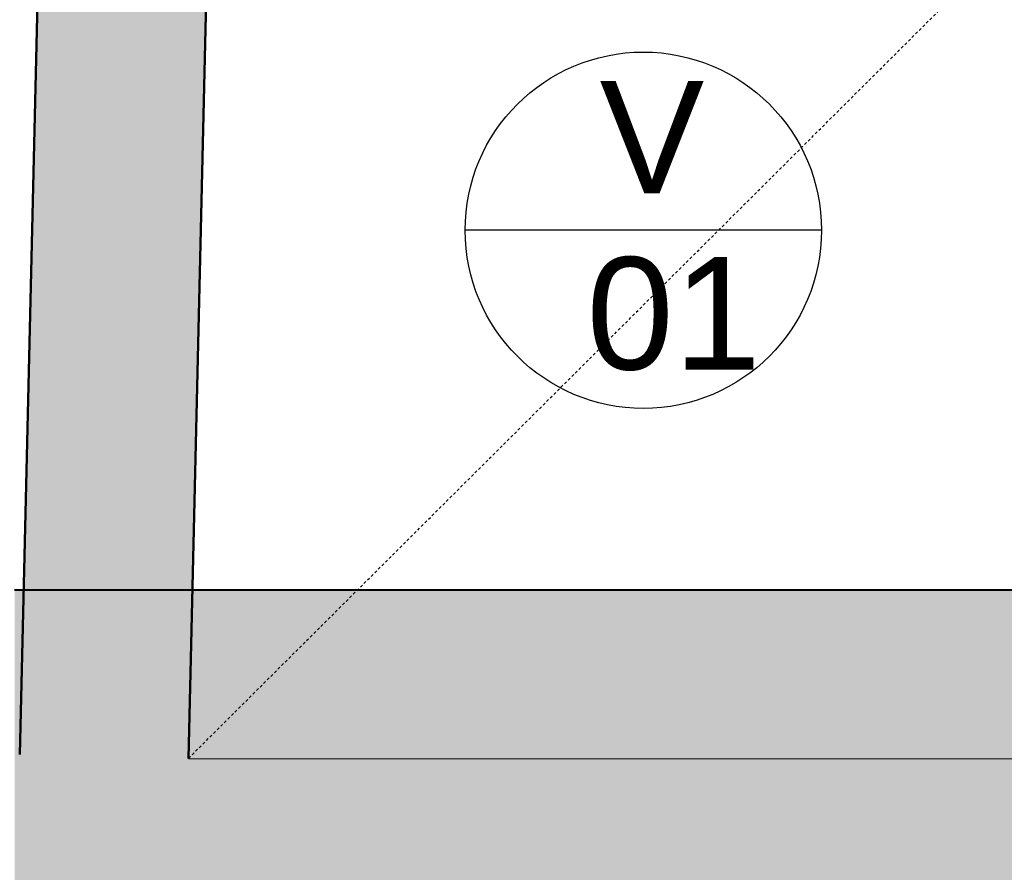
# Model space of a CAD drawing. Header units: millimetres. Extents: x -28017 to 3863, y -4271 to 20239.
# Tile 76 of 105: x -7467 to -6590, y 950 to 1709. Entities that reach past the tile are written whole.
import ezdxf

# ---------------------------------------------------------------- set-up
doc = ezdxf.new("R2010")
doc.units = ezdxf.units.MM
doc.header["$MEASUREMENT"] = 0
doc.linetypes.add('Čárkovaná M', pattern=[4.5, 2.5, -2])
for name, color, linetype in [('5._POHLED ZÁPADNÍ_2_Anotace - S', 7, 'Continuous'), ('5._POHLED ZÁPADNÍ_2_Konstrukce - nosné', 7, 'Continuous'), ('5._POHLED ZÁPADNÍ_2_Nové_Anotace - S', 7, 'Continuous'), ('5._POHLED ZÁPADNÍ_2_Nové_Popis', 7, 'Continuous'), ('5._POHLED ZÁPADNÍ_2_Nové_Zóny', 7, 'Continuous'), ('5._POHLED ZÁPADNÍ_2_Výplně – Řezové', 7, 'Continuous')]:
    doc.layers.add(name, color=color, linetype=linetype)
doc.styles.add('GENEROVANÝ_STYL_1', font='txt')

msp = doc.modelspace()

# ---------------------------------------------------------------- hatches: boundary and pattern name
at = {"layer": '5._POHLED ZÁPADNÍ_2_Výplně – Řezové', "linetype": 'Continuous', "lineweight": 13}
for points in [[(-7466.43, 1054.56), (-7316.47, 1051.05), (-7275.93, 2782.23), (-7425.88, 2785.74)], [(-7471.34, 351.07), (-5871.67, 350.83), (-5763.68, 1085.81), (-5746.78, 1200.81), (-7471.21, 1201.07)]]:
    msp.add_hatch(color=254, dxfattribs=at).paths.add_polyline_path(points)

# ---------------------------------------------------------------- linework, layer by layer
at = {"layer": '5._POHLED ZÁPADNÍ_2_Konstrukce - nosné', "color": 7, "linetype": 'Continuous', "lineweight": 50, "flags": 128}
for points in [[(-7425.88, 2785.74), (-7466.43, 1054.56)], [(-7316.47, 1051.05), (-7275.93, 2782.23)], [(-5746.78, 1200.81), (-7471.21, 1201.07)]]:
    msp.add_lwpolyline(points, dxfattribs=at)
at = {"layer": '5._POHLED ZÁPADNÍ_2_Nové_Anotace - S', "color": 1, "linetype": 'Čárkovaná M', "lineweight": 25}
msp.add_line((-7316.47, 1051.05), (-1117.09, 7229.07), dxfattribs=at)
at = {"layer": '5._POHLED ZÁPADNÍ_2_Nové_Popis', "color": 1, "linetype": 'Continuous', "lineweight": 25}
msp.add_line((-6753.07, 1521.18), (-7070.22, 1521.18), dxfattribs=at)
msp.add_circle((-6911.65, 1521.18), 158.58, dxfattribs=at)
at = {"layer": '5._POHLED ZÁPADNÍ_2_Nové_Zóny', "color": 1, "linetype": 'Continuous', "lineweight": 25, "flags": 128}
msp.add_lwpolyline([(-7316.47, 1051.05), (-1041.69, 1050.44), (-1041.69, 7304.21), (-7155.23, 7936.04)], close=True, dxfattribs=at)

# ---------------------------------------------------------------- texts
at = {"layer": '5._POHLED ZÁPADNÍ_2_Anotace - S', "color": 1, "linetype": 'Continuous', "lineweight": 25, "insert": (-6904.01, 1524.89), "char_height": 100, "attachment_point": 5, "line_spacing_factor": 0.940294, "style": 'GENEROVANÝ_STYL_1'}
msp.add_mtext('\\A1;{\\pqc;\\fArial|b0|i0|c238|p38;V\\P\\pqc;\\fArial|b0|i0|c238|p38; 0\\fArial|b0|i0|c238|p38;1}', dxfattribs=at)

doc.saveas('drawing.dxf')
